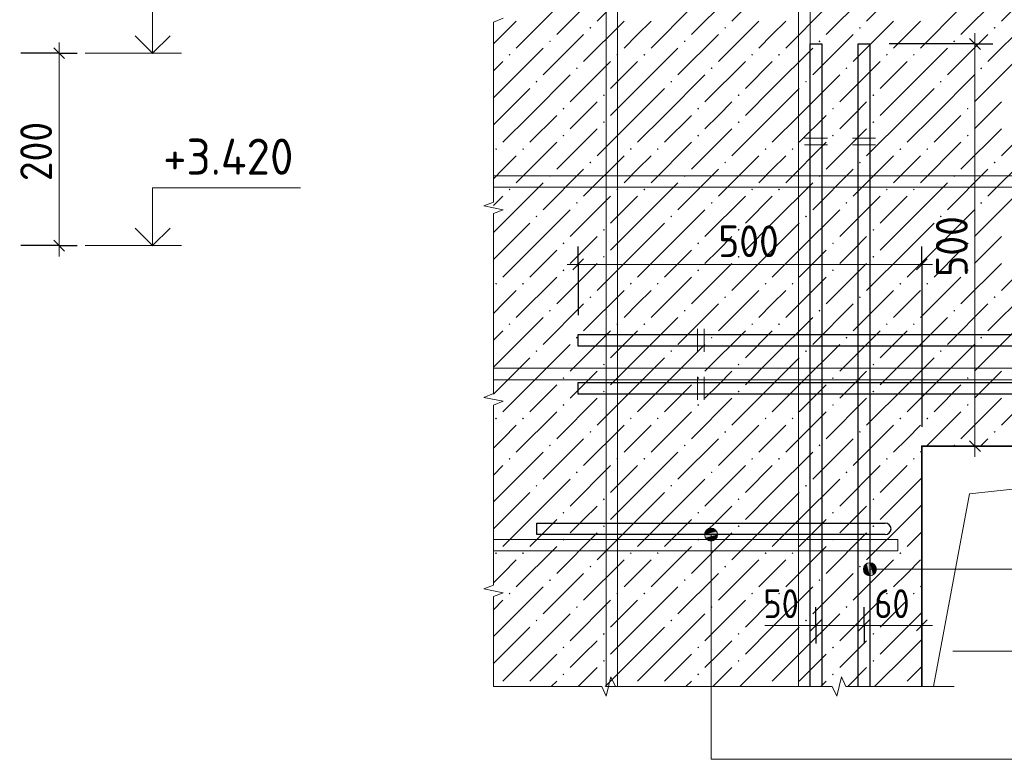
# Model space of a CAD drawing. Header units: millimetres. Extents: x 0 to 42000, y 0 to 29700.
# Tile 22 of 25: x 21767 to 28586, y 21188 to 26313. Entities that reach past the tile are written whole.
import ezdxf

# ---------------------------------------------------------------- set-up
doc = ezdxf.new("R2010")
doc.units = ezdxf.units.MM
for name, color, linetype, lineweight in [('Standard', 7, 'Continuous', 25), ('Размерная линия_ общее', 7, 'Continuous', 13), ('Текст_ общее', 7, 'Continuous', 25)]:
    doc.layers.add(name, color=color, linetype=linetype, lineweight=lineweight)
doc.styles.add('ISOCPEUR', font='txt')

msp = doc.modelspace()

# ---------------------------------------------------------------- hatches: boundary and pattern name
at = {"layer": 'Standard', "linetype": 'Continuous', "lineweight": 13, "transparency": 33554687}
for points in [[(25712.9, 26256.8), (25719.4, 26263.3), (25725.9, 26256.8), (25719.4, 26250.3)], [(26646.2, 26256.8), (26652.7, 26263.3), (26659.2, 26256.8), (26652.7, 26250.3)], [(27579.5, 26256.8), (27586, 26263.3), (27592.5, 26256.8), (27586, 26250.3)], [(28512.9, 26256.8), (28519.4, 26263.3), (28525.9, 26256.8), (28519.4, 26250.3)], [(25432.9, 26163.5), (25439.4, 26170), (25445.9, 26163.5), (25439.4, 26157)], [(26366.2, 26163.5), (26372.7, 26170), (26379.2, 26163.5), (26372.7, 26157)], [(27299.5, 26163.5), (27306, 26170), (27312.5, 26163.5), (27306, 26157)], [(28232.9, 26163.5), (28239.4, 26170), (28245.9, 26163.5), (28239.4, 26157)], [(25152.9, 26070.1), (25159.4, 26076.6), (25165.9, 26070.1), (25159.4, 26063.6)], [(25899.5, 26070.1), (25906, 26076.6), (25912.5, 26070.1), (25906, 26063.6)], [(26086.2, 26070.1), (26092.7, 26076.6), (26099.2, 26070.1), (26092.7, 26063.6)], [(26832.9, 26070.1), (26839.4, 26076.6), (26845.9, 26070.1), (26839.4, 26063.6)], [(27019.5, 26070.1), (27026, 26076.6), (27032.5, 26070.1), (27026, 26063.6)], [(27766.2, 26070.1), (27772.7, 26076.6), (27779.2, 26070.1), (27772.7, 26063.6)], [(27952.9, 26070.1), (27959.4, 26076.6), (27965.9, 26070.1), (27959.4, 26063.6)], [(25619.5, 25976.8), (25626, 25983.3), (25632.5, 25976.8), (25626, 25970.3)], [(26552.9, 25976.8), (26559.4, 25983.3), (26565.9, 25976.8), (26559.4, 25970.3)], [(27486.2, 25976.8), (27492.7, 25983.3), (27499.2, 25976.8), (27492.7, 25970.3)], [(28419.5, 25976.8), (28426, 25983.3), (28432.5, 25976.8), (28426, 25970.3)], [(25339.5, 25883.5), (25346, 25890), (25352.5, 25883.5), (25346, 25877)], [(26272.9, 25883.5), (26279.4, 25890), (26285.9, 25883.5), (26279.4, 25877)], [(27206.2, 25883.5), (27212.7, 25890), (27219.2, 25883.5), (27212.7, 25877)], [(28139.5, 25883.5), (28146, 25890), (28152.5, 25883.5), (28146, 25877)], [(25806.2, 25790.1), (25812.7, 25796.6), (25819.2, 25790.1), (25812.7, 25783.6)], [(26739.5, 25790.1), (26746, 25796.6), (26752.5, 25790.1), (26746, 25783.6)], [(27672.9, 25790.1), (27679.4, 25796.6), (27685.9, 25790.1), (27679.4, 25783.6)], [(25526.2, 25696.8), (25532.7, 25703.3), (25539.2, 25696.8), (25532.7, 25690.3)], [(26459.5, 25696.8), (26466, 25703.3), (26472.5, 25696.8), (26466, 25690.3)], [(27392.9, 25696.8), (27399.4, 25703.3), (27405.9, 25696.8), (27399.4, 25690.3)], [(28326.2, 25696.8), (28332.7, 25703.3), (28339.2, 25696.8), (28332.7, 25690.3)], [(25806.2, 25603.5), (25812.7, 25610), (25819.2, 25603.5), (25812.7, 25597)], [(26739.5, 25603.5), (26746, 25610), (26752.5, 25603.5), (26746, 25597)], [(27672.9, 25603.5), (27679.4, 25610), (27685.9, 25603.5), (27679.4, 25597)], [(25526.2, 25510.1), (25532.7, 25516.6), (25539.2, 25510.1), (25532.7, 25503.6)], [(26459.5, 25510.1), (26466, 25516.6), (26472.5, 25510.1), (26466, 25503.6)], [(27392.9, 25510.1), (27399.4, 25516.6), (27405.9, 25510.1), (27399.4, 25503.6)], [(28326.2, 25510.1), (28332.7, 25516.6), (28339.2, 25510.1), (28332.7, 25503.6)], [(25059.5, 25416.8), (25066, 25423.3), (25072.5, 25416.8), (25066, 25410.3)], [(25246.2, 25416.8), (25252.7, 25423.3), (25259.2, 25416.8), (25252.7, 25410.3)], [(25992.9, 25416.8), (25999.4, 25423.3), (26005.9, 25416.8), (25999.4, 25410.3)], [(26179.5, 25416.8), (26186, 25423.3), (26192.5, 25416.8), (26186, 25410.3)], [(26926.2, 25416.8), (26932.7, 25423.3), (26939.2, 25416.8), (26932.7, 25410.3)], [(27112.9, 25416.8), (27119.4, 25423.3), (27125.9, 25416.8), (27119.4, 25410.3)], [(27859.5, 25416.8), (27866, 25423.3), (27872.5, 25416.8), (27866, 25410.3)], [(28046.2, 25416.8), (28052.7, 25423.3), (28059.2, 25416.8), (28052.7, 25410.3)], [(25712.9, 25323.5), (25719.4, 25330), (25725.9, 25323.5), (25719.4, 25317)], [(26646.2, 25323.5), (26652.7, 25330), (26659.2, 25323.5), (26652.7, 25317)], [(27579.5, 25323.5), (27586, 25330), (27592.5, 25323.5), (27586, 25317)], [(28512.9, 25323.5), (28519.4, 25330), (28525.9, 25323.5), (28519.4, 25317)], [(25432.9, 25230.1), (25439.4, 25236.6), (25445.9, 25230.1), (25439.4, 25223.6)], [(26366.2, 25230.1), (26372.7, 25236.6), (26379.2, 25230.1), (26372.7, 25223.6)], [(27299.5, 25230.1), (27306, 25236.6), (27312.5, 25230.1), (27306, 25223.6)], [(28232.9, 25230.1), (28239.4, 25236.6), (28245.9, 25230.1), (28239.4, 25223.6)], [(25152.9, 25136.8), (25159.4, 25143.3), (25165.9, 25136.8), (25159.4, 25130.3)], [(25899.5, 25136.8), (25906, 25143.3), (25912.5, 25136.8), (25906, 25130.3)], [(26086.2, 25136.8), (26092.7, 25143.3), (26099.2, 25136.8), (26092.7, 25130.3)], [(26832.9, 25136.8), (26839.4, 25143.3), (26845.9, 25136.8), (26839.4, 25130.3)], [(27019.5, 25136.8), (27026, 25143.3), (27032.5, 25136.8), (27026, 25130.3)], [(27766.2, 25136.8), (27772.7, 25143.3), (27779.2, 25136.8), (27772.7, 25130.3)], [(27952.9, 25136.8), (27959.4, 25143.3), (27965.9, 25136.8), (27959.4, 25130.3)], [(25619.5, 25043.5), (25626, 25050), (25632.5, 25043.5), (25626, 25037)], [(26552.9, 25043.5), (26559.4, 25050), (26565.9, 25043.5), (26559.4, 25037)], [(27486.2, 25043.5), (27492.7, 25050), (27499.2, 25043.5), (27492.7, 25037)], [(28419.5, 25043.5), (28426, 25050), (28432.5, 25043.5), (28426, 25037)], [(25339.5, 24950.1), (25346, 24956.6), (25352.5, 24950.1), (25346, 24943.6)], [(26272.9, 24950.1), (26279.4, 24956.6), (26285.9, 24950.1), (26279.4, 24943.6)], [(27206.2, 24950.1), (27212.7, 24956.6), (27219.2, 24950.1), (27212.7, 24943.6)], [(28139.5, 24950.1), (28146, 24956.6), (28152.5, 24950.1), (28146, 24943.6)], [(25806.2, 24856.8), (25812.7, 24863.3), (25819.2, 24856.8), (25812.7, 24850.3)], [(26739.5, 24856.8), (26746, 24863.3), (26752.5, 24856.8), (26746, 24850.3)], [(27672.9, 24856.8), (27679.4, 24863.3), (27685.9, 24856.8), (27679.4, 24850.3)], [(25526.2, 24763.5), (25532.7, 24770), (25539.2, 24763.5), (25532.7, 24757)], [(26459.5, 24763.5), (26466, 24770), (26472.5, 24763.5), (26466, 24757)], [(27392.9, 24763.5), (27399.4, 24770), (27405.9, 24763.5), (27399.4, 24757)], [(28326.2, 24763.5), (28332.7, 24770), (28339.2, 24763.5), (28332.7, 24757)], [(25806.2, 24670.1), (25812.7, 24676.6), (25819.2, 24670.1), (25812.7, 24663.6)], [(26739.5, 24670.1), (26746, 24676.6), (26752.5, 24670.1), (26746, 24663.6)], [(27672.9, 24670.1), (27679.4, 24676.6), (27685.9, 24670.1), (27679.4, 24663.6)], [(25526.2, 24576.8), (25532.7, 24583.3), (25539.2, 24576.8), (25532.7, 24570.3)], [(26459.5, 24576.8), (26466, 24583.3), (26472.5, 24576.8), (26466, 24570.3)], [(27392.9, 24576.8), (27399.4, 24583.3), (27405.9, 24576.8), (27399.4, 24570.3)], [(28326.2, 24576.8), (28332.7, 24583.3), (28339.2, 24576.8), (28332.7, 24570.3)], [(25059.5, 24483.5), (25066, 24490), (25072.5, 24483.5), (25066, 24477)], [(25246.2, 24483.5), (25252.7, 24490), (25259.2, 24483.5), (25252.7, 24477)], [(25992.9, 24483.5), (25999.4, 24490), (26005.9, 24483.5), (25999.4, 24477)], [(26179.5, 24483.5), (26186, 24490), (26192.5, 24483.5), (26186, 24477)], [(26926.2, 24483.5), (26932.7, 24490), (26939.2, 24483.5), (26932.7, 24477)], [(27112.9, 24483.5), (27119.4, 24490), (27125.9, 24483.5), (27119.4, 24477)], [(27859.5, 24483.5), (27866, 24490), (27872.5, 24483.5), (27866, 24477)], [(28046.2, 24483.5), (28052.7, 24490), (28059.2, 24483.5), (28052.7, 24477)], [(25712.9, 24390.1), (25719.4, 24396.6), (25725.9, 24390.1), (25719.4, 24383.6)], [(26646.2, 24390.1), (26652.7, 24396.6), (26659.2, 24390.1), (26652.7, 24383.6)], [(27579.5, 24390.1), (27586, 24396.6), (27592.5, 24390.1), (27586, 24383.6)], [(28512.9, 24390.1), (28519.4, 24396.6), (28525.9, 24390.1), (28519.4, 24383.6)], [(25432.9, 24296.8), (25439.4, 24303.3), (25445.9, 24296.8), (25439.4, 24290.3)], [(26366.2, 24296.8), (26372.7, 24303.3), (26379.2, 24296.8), (26372.7, 24290.3)], [(27299.5, 24296.8), (27306, 24303.3), (27312.5, 24296.8), (27306, 24290.3)], [(28232.9, 24296.8), (28239.4, 24303.3), (28245.9, 24296.8), (28239.4, 24290.3)], [(25152.9, 24203.5), (25159.4, 24210), (25165.9, 24203.5), (25159.4, 24197)], [(25899.5, 24203.5), (25906, 24210), (25912.5, 24203.5), (25906, 24197)], [(26086.2, 24203.5), (26092.7, 24210), (26099.2, 24203.5), (26092.7, 24197)], [(26832.9, 24203.5), (26839.4, 24210), (26845.9, 24203.5), (26839.4, 24197)], [(27019.5, 24203.5), (27026, 24210), (27032.5, 24203.5), (27026, 24197)], [(27766.2, 24203.5), (27772.7, 24210), (27779.2, 24203.5), (27772.7, 24197)], [(27952.9, 24203.5), (27959.4, 24210), (27965.9, 24203.5), (27959.4, 24197)], [(25619.5, 24110.1), (25626, 24116.6), (25632.5, 24110.1), (25626, 24103.6)], [(26552.9, 24110.1), (26559.4, 24116.6), (26565.9, 24110.1), (26559.4, 24103.6)], [(27486.2, 24110.1), (27492.7, 24116.6), (27499.2, 24110.1), (27492.7, 24103.6)], [(28419.5, 24110.1), (28426, 24116.6), (28432.5, 24110.1), (28426, 24103.6)], [(25339.5, 24016.8), (25346, 24023.3), (25352.5, 24016.8), (25346, 24010.3)], [(26272.9, 24016.8), (26279.4, 24023.3), (26285.9, 24016.8), (26279.4, 24010.3)], [(27206.2, 24016.8), (27212.7, 24023.3), (27219.2, 24016.8), (27212.7, 24010.3)], [(28139.5, 24016.8), (28146, 24023.3), (28152.5, 24016.8), (28146, 24010.3)], [(25806.2, 23923.5), (25812.7, 23930), (25819.2, 23923.5), (25812.7, 23917)], [(26739.5, 23923.5), (26746, 23930), (26752.5, 23923.5), (26746, 23917)], [(27672.9, 23923.5), (27679.4, 23930), (27685.9, 23923.5), (27679.4, 23917)], [(25526.2, 23830.1), (25532.7, 23836.6), (25539.2, 23830.1), (25532.7, 23823.6)], [(26459.5, 23830.1), (26466, 23836.6), (26472.5, 23830.1), (26466, 23823.6)], [(27392.9, 23830.1), (27399.4, 23836.6), (27405.9, 23830.1), (27399.4, 23823.6)], [(28326.2, 23830.1), (28332.7, 23836.6), (28339.2, 23830.1), (28332.7, 23823.6)], [(25806.2, 23736.8), (25812.7, 23743.3), (25819.2, 23736.8), (25812.7, 23730.3)], [(26739.5, 23736.8), (26746, 23743.3), (26752.5, 23736.8), (26746, 23730.3)], [(27672.9, 23736.8), (27679.4, 23743.3), (27685.9, 23736.8), (27679.4, 23730.3)], [(25526.2, 23643.5), (25532.7, 23650), (25539.2, 23643.5), (25532.7, 23637)], [(26459.5, 23643.5), (26466, 23650), (26472.5, 23643.5), (26466, 23637)], [(27392.9, 23643.5), (27399.4, 23650), (27405.9, 23643.5), (27399.4, 23637)], [(28326.2, 23643.5), (28332.7, 23650), (28339.2, 23643.5), (28332.7, 23637)], [(25059.5, 23550.1), (25066, 23556.6), (25072.5, 23550.1), (25066, 23543.6)], [(25246.2, 23550.1), (25252.7, 23556.6), (25259.2, 23550.1), (25252.7, 23543.6)], [(25992.9, 23550.1), (25999.4, 23556.6), (26005.9, 23550.1), (25999.4, 23543.6)], [(26179.5, 23550.1), (26186, 23556.6), (26192.5, 23550.1), (26186, 23543.6)], [(26926.2, 23550.1), (26932.7, 23556.6), (26939.2, 23550.1), (26932.7, 23543.6)], [(27112.9, 23550.1), (27119.4, 23556.6), (27125.9, 23550.1), (27119.4, 23543.6)], [(27859.5, 23550.1), (27866, 23556.6), (27872.5, 23550.1), (27866, 23543.6)], [(28046.2, 23550.1), (28052.7, 23556.6), (28059.2, 23550.1), (28052.7, 23543.6)], [(25712.9, 23456.8), (25719.4, 23463.3), (25725.9, 23456.8), (25719.4, 23450.3)], [(26646.2, 23456.8), (26652.7, 23463.3), (26659.2, 23456.8), (26652.7, 23450.3)], [(27579.5, 23456.8), (27586, 23463.3), (27592.5, 23456.8), (27586, 23450.3)], [(28512.9, 23456.8), (28519.4, 23463.3), (28525.9, 23456.8), (28519.4, 23450.3)], [(25432.9, 23363.5), (25439.4, 23370), (25445.9, 23363.5), (25439.4, 23357)], [(26366.2, 23363.5), (26372.7, 23370), (26379.2, 23363.5), (26372.7, 23357)], [(27299.5, 23363.5), (27306, 23370), (27312.5, 23363.5), (27306, 23357)], [(28232.9, 23363.5), (28239.4, 23370), (28245.9, 23363.5), (28241.1, 23358.7), (28237.6, 23358.7)], [(25152.9, 23270.1), (25159.4, 23276.6), (25165.9, 23270.1), (25159.4, 23263.6)], [(25899.5, 23270.1), (25906, 23276.6), (25912.5, 23270.1), (25906, 23263.6)], [(26086.2, 23270.1), (26092.7, 23276.6), (26099.2, 23270.1), (26092.7, 23263.6)], [(26832.9, 23270.1), (26839.4, 23276.6), (26845.9, 23270.1), (26839.4, 23263.6)], [(27019.5, 23270.1), (27026, 23276.6), (27032.5, 23270.1), (27026, 23263.6)], [(27766.2, 23270.1), (27772.7, 23276.6), (27779.2, 23270.1), (27772.7, 23263.6)], [(27952.9, 23270.1), (27959.4, 23276.6), (27965.9, 23270.1), (27959.4, 23263.6)], [(25619.5, 23176.8), (25626, 23183.3), (25632.5, 23176.8), (25626, 23170.3)], [(26552.9, 23176.8), (26559.4, 23183.3), (26565.9, 23176.8), (26559.4, 23170.3)], [(27486.2, 23176.8), (27492.7, 23183.3), (27499.2, 23176.8), (27492.7, 23170.3)], [(25339.5, 23083.5), (25346, 23090), (25352.5, 23083.5), (25346, 23077)], [(26272.9, 23083.5), (26279.4, 23090), (26285.9, 23083.5), (26279.4, 23077)], [(27206.2, 23083.5), (27212.7, 23090), (27219.2, 23083.5), (27212.7, 23077)], [(25806.2, 22990.1), (25812.7, 22996.6), (25819.2, 22990.1), (25812.7, 22983.6)], [(26739.5, 22990.1), (26746, 22996.6), (26752.5, 22990.1), (26746, 22983.6)], [(27672.9, 22990.1), (27679.4, 22996.6), (27685.9, 22990.1), (27679.4, 22983.6)], [(25526.2, 22896.8), (25532.7, 22903.3), (25539.2, 22896.8), (25532.7, 22890.3)], [(26459.5, 22896.8), (26466, 22903.3), (26472.5, 22896.8), (26466, 22890.3)], [(27392.9, 22896.8), (27399.4, 22903.3), (27405.9, 22896.8), (27399.4, 22890.3)], [(25806.2, 22803.5), (25812.7, 22810), (25819.2, 22803.5), (25812.7, 22797)], [(26739.5, 22803.5), (26746, 22810), (26752.5, 22803.5), (26746, 22797)], [(27672.9, 22803.5), (27679.4, 22810), (27685.9, 22803.5), (27679.4, 22797)], [(25526.2, 22710.1), (25532.7, 22716.6), (25539.2, 22710.1), (25532.7, 22703.6)], [(26459.5, 22710.1), (26466, 22716.6), (26472.5, 22710.1), (26466, 22703.6)], [(27392.9, 22710.1), (27399.4, 22716.6), (27405.9, 22710.1), (27399.4, 22703.6)], [(25059.5, 22616.8), (25066, 22623.3), (25072.5, 22616.8), (25066, 22610.3)], [(25246.2, 22616.8), (25252.7, 22623.3), (25259.2, 22616.8), (25252.7, 22610.3)], [(25992.9, 22616.8), (25999.4, 22623.3), (26005.9, 22616.8), (25999.4, 22610.3)], [(26179.5, 22616.8), (26186, 22623.3), (26192.5, 22616.8), (26186, 22610.3)], [(26926.2, 22616.8), (26932.7, 22623.3), (26939.2, 22616.8), (26932.7, 22610.3)], [(27112.9, 22616.8), (27119.4, 22623.3), (27125.9, 22616.8), (27119.4, 22610.3)], [(27859.5, 22616.8), (27866, 22623.3), (27872.5, 22616.8), (27866, 22610.3)], [(25712.9, 22523.5), (25719.4, 22530), (25725.9, 22523.5), (25719.4, 22517)], [(26646.2, 22523.5), (26652.7, 22530), (26659.2, 22523.5), (26652.7, 22517)], [(27579.5, 22523.5), (27586, 22530), (27592.5, 22523.5), (27586, 22517)], [(25432.9, 22430.1), (25439.4, 22436.6), (25445.9, 22430.1), (25439.4, 22423.6)], [(26366.2, 22430.1), (26372.7, 22436.6), (26379.2, 22430.1), (26372.7, 22423.6)], [(27299.5, 22430.1), (27306, 22436.6), (27312.5, 22430.1), (27306, 22423.6)], [(25152.9, 22336.8), (25159.4, 22343.3), (25165.9, 22336.8), (25159.4, 22330.3)], [(25899.5, 22336.8), (25906, 22343.3), (25912.5, 22336.8), (25906, 22330.3)], [(26086.2, 22336.8), (26092.7, 22343.3), (26099.2, 22336.8), (26092.7, 22330.3)], [(26832.9, 22336.8), (26839.4, 22343.3), (26845.9, 22336.8), (26839.4, 22330.3)], [(27019.5, 22336.8), (27026, 22343.3), (27032.5, 22336.8), (27026, 22330.3)], [(27766.2, 22336.8), (27772.7, 22343.3), (27779.2, 22336.8), (27772.7, 22330.3)], [(27952.9, 22336.8), (27959.4, 22343.3), (27965.9, 22336.8), (27959.4, 22330.3)], [(25619.5, 22243.5), (25626, 22250), (25632.5, 22243.5), (25626, 22237)], [(26552.9, 22243.5), (26559.4, 22250), (26565.9, 22243.5), (26559.4, 22237)], [(27486.2, 22243.5), (27492.7, 22250), (27499.2, 22243.5), (27492.7, 22237)], [(25339.5, 22150.1), (25346, 22156.6), (25352.5, 22150.1), (25346, 22143.6)], [(26272.9, 22150.1), (26279.4, 22156.6), (26285.9, 22150.1), (26279.4, 22143.6)], [(27206.2, 22150.1), (27212.7, 22156.6), (27219.2, 22150.1), (27212.7, 22143.6)], [(25806.2, 22056.8), (25812.7, 22063.3), (25819.2, 22056.8), (25812.7, 22050.3)], [(26739.5, 22056.8), (26746, 22063.3), (26752.5, 22056.8), (26746, 22050.3)], [(27672.9, 22056.8), (27679.4, 22063.3), (27685.9, 22056.8), (27679.4, 22050.3)], [(25526.2, 21963.5), (25532.7, 21970), (25539.2, 21963.5), (25532.7, 21957)], [(26459.5, 21963.5), (26466, 21970), (26472.5, 21963.5), (26466, 21957)], [(27392.9, 21963.5), (27399.4, 21970), (27405.9, 21963.5), (27399.4, 21957)], [(25806.2, 21870.1), (25812.7, 21876.6), (25819.2, 21870.1), (25812.7, 21863.6)], [(26739.5, 21870.1), (26746, 21876.6), (26752.5, 21870.1), (26746, 21863.6)], [(27672.9, 21870.1), (27679.4, 21876.6), (27685.9, 21870.1), (27679.4, 21863.6)], [(25526.2, 21776.8), (25532.7, 21783.3), (25539.2, 21776.8), (25532.7, 21770.3)], [(26459.5, 21776.8), (26466, 21783.3), (26472.5, 21776.8), (26466, 21770.3)], [(27392.9, 21776.8), (27399.4, 21783.3), (27405.9, 21776.8), (27399.4, 21770.3)]]:
    msp.add_hatch(color=7, dxfattribs=at).paths.add_polyline_path(points, flags=16)
for points in [[(26516.2, 22767.9), (26593.6, 22767.9), (26577.4, 22784.1)], [(26516.2, 22767.9), (26577.4, 22784.1), (26532.4, 22784.1)], [(26532.4, 22784.1), (26577.4, 22784.1), (26554.9, 22790.4)], [(26509.9, 22745.4), (26599.9, 22745.4), (26593.6, 22767.9)], [(26509.9, 22745.4), (26593.6, 22767.9), (26516.2, 22767.9)], [(26516.2, 22722.9), (26599.9, 22745.4), (26509.9, 22745.4)], [(26516.2, 22722.9), (26593.6, 22722.9), (26599.9, 22745.4)], [(26532.4, 22706.7), (26593.6, 22722.9), (26516.2, 22722.9)], [(26532.4, 22706.7), (26577.4, 22706.7), (26593.6, 22722.9)], [(26577.4, 22706.7), (26532.4, 22706.7), (26554.9, 22700.4)]]:
    msp.add_hatch(color=7, dxfattribs=at).paths.add_polyline_path(points)
at = {"layer": 'Текст_ общее', "linetype": 'Continuous', "lineweight": 13, "transparency": 33554687}
for points in [[(27616.2, 22482.6), (27616.2, 22527.6), (27609.9, 22505.1)], [(27616.2, 22527.6), (27632.4, 22466.4), (27632.4, 22543.8)], [(27616.2, 22527.6), (27616.2, 22482.6), (27632.4, 22466.4)], [(27632.4, 22543.8), (27654.9, 22460.1), (27654.9, 22550.1)], [(27632.4, 22543.8), (27632.4, 22466.4), (27654.9, 22460.1)], [(27654.9, 22550.1), (27654.9, 22460.1), (27677.4, 22466.4)], [(27654.9, 22550.1), (27677.4, 22466.4), (27677.4, 22543.8)], [(27677.4, 22543.8), (27677.4, 22466.4), (27693.6, 22482.6)], [(27677.4, 22543.8), (27693.6, 22482.6), (27693.6, 22527.6)], [(27693.6, 22527.6), (27693.6, 22482.6), (27699.9, 22505.1)]]:
    msp.add_hatch(color=7, dxfattribs=at).paths.add_polyline_path(points)

# ---------------------------------------------------------------- linework, layer by layer
at = {"layer": 'Standard', "color": 254, "linetype": 'Continuous', "lineweight": 13, "transparency": 33554687}
for p, q in [((26046, 26583.5), (25766, 26303.5)), ((26979.4, 26583.5), (26699.4, 26303.5)), ((27912.7, 26583.5), (27632.7, 26303.5)), ((28846, 26583.5), (28566, 26303.5)), ((25766, 26490.1), (25486, 26210.1)), ((26699.4, 26490.1), (26419.4, 26210.1)), ((27632.7, 26490.1), (27352.7, 26210.1)), ((28566, 26490.1), (28286, 26210.1)), ((25486, 26396.8), (25206, 26116.8)), ((26419.4, 26396.8), (26139.4, 26116.8)), ((27352.7, 26396.8), (27072.7, 26116.8)), ((28286, 26396.8), (28006, 26116.8)), ((25112.7, 26210.1), (25206, 26303.5)), ((25952.7, 26303.5), (25672.7, 26023.5)), ((26046, 26210.1), (26139.4, 26303.5)), ((26886, 26303.5), (26606, 26023.5)), ((26979.4, 26210.1), (27072.7, 26303.5)), ((27819.4, 26303.5), (27539.4, 26023.5)), ((27912.7, 26210.1), (28006, 26303.5)), ((28752.7, 26303.5), (28472.7, 26023.5)), ((25047.6, 26145), (25112.7, 26210.1)), ((25672.7, 26210.1), (25392.7, 25930.1)), ((25952.7, 26116.8), (26046, 26210.1)), ((26606, 26210.1), (26326, 25930.1)), ((26886, 26116.8), (26979.4, 26210.1)), ((27539.4, 26210.1), (27259.4, 25930.1)), ((27819.4, 26116.8), (27912.7, 26210.1)), ((28472.7, 26210.1), (28192.7, 25930.1)), ((25112.7, 25836.8), (25392.7, 26116.8)), ((26046, 25836.8), (26326, 26116.8)), ((26979.4, 25836.8), (27259.4, 26116.8)), ((27912.7, 25836.8), (28192.7, 26116.8)), ((25112.7, 26023.5), (25047.6, 25958.3)), ((25859.4, 26023.5), (25579.4, 25743.5)), ((26046, 26023.5), (25859.4, 25836.8)), ((26792.7, 26023.5), (26512.7, 25743.5)), ((26979.4, 26023.5), (26792.7, 25836.8)), ((27726, 26023.5), (27446, 25743.5)), ((27912.7, 26023.5), (27726, 25836.8)), ((28659.4, 26023.5), (28379.4, 25743.5)), ((25299.4, 25650.1), (25579.4, 25930.1)), ((26232.7, 25650.1), (26512.7, 25930.1)), ((27166, 25650.1), (27446, 25930.1)), ((28099.4, 25650.1), (28379.4, 25930.1)), ((25112.7, 25836.8), (25047.6, 25771.7)), ((25299.4, 25836.8), (25112.7, 25650.1)), ((26046, 25836.8), (25859.4, 25650.1)), ((26232.7, 25836.8), (26046, 25650.1)), ((26979.4, 25836.8), (26792.7, 25650.1)), ((27166, 25836.8), (26979.4, 25650.1)), ((27912.7, 25836.8), (27726, 25650.1)), ((28099.4, 25836.8), (27912.7, 25650.1)), ((25672.7, 25650.1), (25766, 25743.5)), ((26606, 25650.1), (26699.4, 25743.5)), ((27539.4, 25650.1), (27632.7, 25743.5)), ((28472.7, 25650.1), (28566, 25743.5)), ((25112.7, 25650.1), (25047.6, 25585)), ((25299.4, 25650.1), (25112.7, 25463.5)), ((25486, 25650.1), (25299.4, 25463.5)), ((25579.4, 25556.8), (25672.7, 25650.1)), ((26046, 25650.1), (25766, 25370.1)), ((26232.7, 25650.1), (26046, 25463.5)), ((26419.4, 25650.1), (26232.7, 25463.5)), ((26512.7, 25556.8), (26606, 25650.1)), ((26979.4, 25650.1), (26699.4, 25370.1)), ((27166, 25650.1), (26979.4, 25463.5)), ((27352.7, 25650.1), (27166, 25463.5)), ((27446, 25556.8), (27539.4, 25650.1)), ((27912.7, 25650.1), (27632.7, 25370.1)), ((28099.4, 25650.1), (27912.7, 25463.5)), ((28286, 25650.1), (28099.4, 25463.5)), ((28379.4, 25556.8), (28472.7, 25650.1)), ((28846, 25650.1), (28566, 25370.1)), ((25766, 25556.8), (25486, 25276.8)), ((26699.4, 25556.8), (26419.4, 25276.8)), ((27632.7, 25556.8), (27352.7, 25276.8)), ((28566, 25556.8), (28286, 25276.8)), ((25486, 25463.5), (25206, 25183.5)), ((26419.4, 25463.5), (26139.4, 25183.5)), ((27352.7, 25463.5), (27072.7, 25183.5)), ((28286, 25463.5), (28006, 25183.5)), ((25112.7, 25276.8), (25206, 25370.1)), ((25952.7, 25370.1), (25672.7, 25090.1)), ((26046, 25276.8), (26139.4, 25370.1)), ((26886, 25370.1), (26606, 25090.1)), ((26979.4, 25276.8), (27072.7, 25370.1)), ((27819.4, 25370.1), (27539.4, 25090.1)), ((27912.7, 25276.8), (28006, 25370.1)), ((28752.7, 25370.1), (28472.7, 25090.1)), ((25047.6, 25211.7), (25112.7, 25276.8)), ((25672.7, 25276.8), (25392.7, 24996.8)), ((25952.7, 25183.5), (26046, 25276.8)), ((26606, 25276.8), (26326, 24996.8)), ((26886, 25183.5), (26979.4, 25276.8)), ((27539.4, 25276.8), (27259.4, 24996.8)), ((27819.4, 25183.5), (27912.7, 25276.8)), ((28472.7, 25276.8), (28192.7, 24996.8)), ((25112.7, 24903.5), (25392.7, 25183.5)), ((26046, 24903.5), (26326, 25183.5)), ((26979.4, 24903.5), (27259.4, 25183.5)), ((27912.7, 24903.5), (28192.7, 25183.5)), ((25112.7, 25090.1), (25047.6, 25025)), ((25859.4, 25090.1), (25579.4, 24810.1)), ((26046, 25090.1), (25859.4, 24903.5)), ((26792.7, 25090.1), (26512.7, 24810.1)), ((26979.4, 25090.1), (26792.7, 24903.5)), ((27726, 25090.1), (27446, 24810.1)), ((27912.7, 25090.1), (27726, 24903.5)), ((28659.4, 25090.1), (28379.4, 24810.1)), ((25299.4, 24716.8), (25579.4, 24996.8)), ((26232.7, 24716.8), (26512.7, 24996.8)), ((27166, 24716.8), (27446, 24996.8)), ((28099.4, 24716.8), (28379.4, 24996.8)), ((25112.7, 24903.5), (25047.6, 24838.3)), ((25299.4, 24903.5), (25112.7, 24716.8)), ((26046, 24903.5), (25859.4, 24716.8)), ((26232.7, 24903.5), (26046, 24716.8)), ((26979.4, 24903.5), (26792.7, 24716.8)), ((27166, 24903.5), (26979.4, 24716.8)), ((27912.7, 24903.5), (27726, 24716.8)), ((28099.4, 24903.5), (27912.7, 24716.8)), ((25672.7, 24716.8), (25766, 24810.1)), ((26606, 24716.8), (26699.4, 24810.1)), ((27539.4, 24716.8), (27632.7, 24810.1)), ((28472.7, 24716.8), (28566, 24810.1)), ((25112.7, 24716.8), (25047.6, 24651.7)), ((25299.4, 24716.8), (25112.7, 24530.1)), ((25486, 24716.8), (25299.4, 24530.1)), ((25579.4, 24623.5), (25672.7, 24716.8)), ((26046, 24716.8), (25766, 24436.8)), ((26232.7, 24716.8), (26046, 24530.1)), ((26419.4, 24716.8), (26232.7, 24530.1)), ((26512.7, 24623.5), (26606, 24716.8)), ((26979.4, 24716.8), (26699.4, 24436.8)), ((27166, 24716.8), (26979.4, 24530.1)), ((27352.7, 24716.8), (27166, 24530.1)), ((27446, 24623.5), (27539.4, 24716.8)), ((27912.7, 24716.8), (27632.7, 24436.8)), ((28099.4, 24716.8), (27912.7, 24530.1)), ((28286, 24716.8), (28099.4, 24530.1)), ((28379.4, 24623.5), (28472.7, 24716.8)), ((28846, 24716.8), (28566, 24436.8)), ((25766, 24623.5), (25486, 24343.5)), ((26699.4, 24623.5), (26419.4, 24343.5)), ((27632.7, 24623.5), (27352.7, 24343.5)), ((28566, 24623.5), (28286, 24343.5)), ((25486, 24530.1), (25206, 24250.1)), ((26419.4, 24530.1), (26139.4, 24250.1)), ((27352.7, 24530.1), (27072.7, 24250.1)), ((28286, 24530.1), (28006, 24250.1)), ((25112.7, 24343.5), (25206, 24436.8)), ((25952.7, 24436.8), (25672.7, 24156.8)), ((26046, 24343.5), (26139.4, 24436.8)), ((26886, 24436.8), (26606, 24156.8)), ((26979.4, 24343.5), (27072.7, 24436.8)), ((27819.4, 24436.8), (27539.4, 24156.8)), ((27912.7, 24343.5), (28006, 24436.8)), ((28752.7, 24436.8), (28472.7, 24156.8)), ((25047.6, 24278.3), (25112.7, 24343.5)), ((25672.7, 24343.5), (25392.7, 24063.5)), ((25952.7, 24250.1), (26046, 24343.5)), ((26606, 24343.5), (26326, 24063.5)), ((26886, 24250.1), (26979.4, 24343.5)), ((27539.4, 24343.5), (27259.4, 24063.5)), ((27819.4, 24250.1), (27912.7, 24343.5)), ((28472.7, 24343.5), (28192.7, 24063.5)), ((25112.7, 23970.1), (25392.7, 24250.1)), ((26046, 23970.1), (26326, 24250.1)), ((26979.4, 23970.1), (27259.4, 24250.1)), ((27912.7, 23970.1), (28192.7, 24250.1)), ((25112.7, 24156.8), (25047.6, 24091.7)), ((25859.4, 24156.8), (25579.4, 23876.8)), ((26046, 24156.8), (25859.4, 23970.1)), ((26792.7, 24156.8), (26512.7, 23876.8)), ((26979.4, 24156.8), (26792.7, 23970.1)), ((27726, 24156.8), (27446, 23876.8)), ((27912.7, 24156.8), (27726, 23970.1)), ((28659.4, 24156.8), (28379.4, 23876.8)), ((25299.4, 23783.5), (25579.4, 24063.5)), ((26232.7, 23783.5), (26512.7, 24063.5)), ((27166, 23783.5), (27446, 24063.5)), ((28099.4, 23783.5), (28379.4, 24063.5)), ((25112.7, 23970.1), (25047.6, 23905)), ((25299.4, 23970.1), (25112.7, 23783.5)), ((26046, 23970.1), (25859.4, 23783.5)), ((26232.7, 23970.1), (26046, 23783.5)), ((26979.4, 23970.1), (26792.7, 23783.5)), ((27166, 23970.1), (26979.4, 23783.5)), ((27912.7, 23970.1), (27726, 23783.5)), ((28099.4, 23970.1), (27912.7, 23783.5)), ((25672.7, 23783.5), (25766, 23876.8)), ((26606, 23783.5), (26699.4, 23876.8)), ((27539.4, 23783.5), (27632.7, 23876.8)), ((28472.7, 23783.5), (28566, 23876.8)), ((25112.7, 23783.5), (25047.6, 23718.3)), ((25299.4, 23783.5), (25112.7, 23596.8)), ((25486, 23783.5), (25299.4, 23596.8)), ((25579.4, 23690.1), (25672.7, 23783.5)), ((26046, 23783.5), (25766, 23503.5)), ((26232.7, 23783.5), (26046, 23596.8)), ((26419.4, 23783.5), (26232.7, 23596.8)), ((26512.7, 23690.1), (26606, 23783.5)), ((26979.4, 23783.5), (26699.4, 23503.5)), ((27166, 23783.5), (26979.4, 23596.8)), ((27352.7, 23783.5), (27166, 23596.8)), ((27446, 23690.1), (27539.4, 23783.5)), ((27912.7, 23783.5), (27632.7, 23503.5)), ((28099.4, 23783.5), (27912.7, 23596.8)), ((28286, 23783.5), (28099.4, 23596.8)), ((28379.4, 23690.1), (28472.7, 23783.5)), ((28846, 23783.5), (28566, 23503.5)), ((25766, 23690.1), (25486, 23410.1)), ((26699.4, 23690.1), (26419.4, 23410.1)), ((27632.7, 23690.1), (27352.7, 23410.1)), ((28566, 23690.1), (28286, 23410.1)), ((25486, 23596.8), (25206, 23316.8)), ((26419.4, 23596.8), (26139.4, 23316.8)), ((27352.7, 23596.8), (27072.7, 23316.8)), ((28286, 23596.8), (28047.9, 23358.7)), ((25112.7, 23410.1), (25206, 23503.5)), ((25952.7, 23503.5), (25672.7, 23223.5)), ((26046, 23410.1), (26139.4, 23503.5)), ((26886, 23503.5), (26606, 23223.5)), ((26979.4, 23410.1), (27072.7, 23503.5)), ((27819.4, 23503.5), (27539.4, 23223.5)), ((27912.7, 23410.1), (28006, 23503.5)), ((25047.6, 23345), (25112.7, 23410.1)), ((25672.7, 23410.1), (25392.7, 23130.1)), ((25952.7, 23316.8), (26046, 23410.1)), ((26606, 23410.1), (26326, 23130.1)), ((26886, 23316.8), (26979.4, 23410.1)), ((27539.4, 23410.1), (27259.4, 23130.1)), ((27819.4, 23316.8), (27912.7, 23410.1)), ((28472.7, 23410.1), (28421.3, 23358.7)), ((28014.9, 23325.6), (28006, 23316.8)), ((25112.7, 23036.8), (25392.7, 23316.8)), ((26046, 23036.8), (26326, 23316.8)), ((26979.4, 23036.8), (27259.4, 23316.8)), ((25112.7, 23223.5), (25047.6, 23158.3)), ((25859.4, 23223.5), (25579.4, 22943.5)), ((26046, 23223.5), (25859.4, 23036.8)), ((26792.7, 23223.5), (26512.7, 22943.5)), ((26979.4, 23223.5), (26792.7, 23036.8)), ((27726, 23223.5), (27446, 22943.5)), ((27912.7, 23223.5), (27726, 23036.8)), ((25299.4, 22850.1), (25579.4, 23130.1)), ((26232.7, 22850.1), (26512.7, 23130.1)), ((27166, 22850.1), (27446, 23130.1)), ((27912.7, 23036.8), (28014.9, 23139)), ((25112.7, 23036.8), (25047.6, 22971.7)), ((25299.4, 23036.8), (25112.7, 22850.1)), ((26046, 23036.8), (25859.4, 22850.1)), ((26232.7, 23036.8), (26046, 22850.1)), ((26979.4, 23036.8), (26792.7, 22850.1)), ((27166, 23036.8), (26979.4, 22850.1)), ((27912.7, 23036.8), (27726, 22850.1)), ((25672.7, 22850.1), (25766, 22943.5)), ((26606, 22850.1), (26699.4, 22943.5)), ((27539.4, 22850.1), (27632.7, 22943.5)), ((28014.9, 22952.3), (27912.7, 22850.1)), ((25112.7, 22850.1), (25047.6, 22785)), ((25299.4, 22850.1), (25112.7, 22663.5)), ((25486, 22850.1), (25299.4, 22663.5)), ((25579.4, 22756.8), (25672.7, 22850.1)), ((26046, 22850.1), (25766, 22570.1)), ((26232.7, 22850.1), (26046, 22663.5)), ((26419.4, 22850.1), (26232.7, 22663.5)), ((26512.7, 22756.8), (26606, 22850.1)), ((26979.4, 22850.1), (26699.4, 22570.1)), ((27166, 22850.1), (26979.4, 22663.5)), ((27352.7, 22850.1), (27166, 22663.5)), ((27446, 22756.8), (27539.4, 22850.1)), ((27912.7, 22850.1), (27632.7, 22570.1)), ((25766, 22756.8), (25486, 22476.8)), ((26699.4, 22756.8), (26419.4, 22476.8)), ((27632.7, 22756.8), (27352.7, 22476.8)), ((28014.9, 22765.6), (27912.7, 22663.5)), ((25486, 22663.5), (25206, 22383.5)), ((26419.4, 22663.5), (26139.4, 22383.5)), ((27352.7, 22663.5), (27072.7, 22383.5)), ((25112.7, 22476.8), (25206, 22570.1)), ((25952.7, 22570.1), (25672.7, 22290.1)), ((26046, 22476.8), (26139.4, 22570.1)), ((26886, 22570.1), (26606, 22290.1)), ((26979.4, 22476.8), (27072.7, 22570.1)), ((27819.4, 22570.1), (27539.4, 22290.1)), ((27912.7, 22476.8), (28006, 22570.1)), ((25047.6, 22411.7), (25112.7, 22476.8)), ((25672.7, 22476.8), (25392.7, 22196.8)), ((25952.7, 22383.5), (26046, 22476.8)), ((26606, 22476.8), (26326, 22196.8)), ((26886, 22383.5), (26979.4, 22476.8)), ((27539.4, 22476.8), (27259.4, 22196.8)), ((27819.4, 22383.5), (27912.7, 22476.8)), ((25112.7, 22103.5), (25392.7, 22383.5)), ((26046, 22103.5), (26326, 22383.5)), ((26979.4, 22103.5), (27259.4, 22383.5)), ((28014.9, 22392.3), (28006, 22383.5)), ((25112.7, 22290.1), (25047.6, 22225)), ((25859.4, 22290.1), (25579.4, 22010.1)), ((26046, 22290.1), (25859.4, 22103.5)), ((26792.7, 22290.1), (26512.7, 22010.1)), ((26979.4, 22290.1), (26792.7, 22103.5)), ((27726, 22290.1), (27446, 22010.1)), ((27912.7, 22290.1), (27726, 22103.5)), ((25299.4, 21916.8), (25579.4, 22196.8)), ((26232.7, 21916.8), (26512.7, 22196.8)), ((27166, 21916.8), (27446, 22196.8)), ((27912.7, 22103.5), (28014.9, 22205.7)), ((25112.7, 22103.5), (25047.6, 22038.3)), ((25299.4, 22103.5), (25112.7, 21916.8)), ((26046, 22103.5), (25859.4, 21916.8)), ((26232.7, 22103.5), (26046, 21916.8)), ((26979.4, 22103.5), (26792.7, 21916.8)), ((27166, 22103.5), (26979.4, 21916.8)), ((27912.7, 22103.5), (27726, 21916.8)), ((25672.7, 21916.8), (25766, 22010.1)), ((26606, 21916.8), (26699.4, 22010.1)), ((27539.4, 21916.8), (27632.7, 22010.1)), ((28014.9, 22019), (27912.7, 21916.8)), ((25112.7, 21916.8), (25047.6, 21851.7)), ((25299.4, 21916.8), (25112.7, 21730.1)), ((25486, 21916.8), (25299.4, 21730.1)), ((25579.4, 21823.5), (25672.7, 21916.8)), ((26046, 21916.8), (25821.3, 21692)), ((26232.7, 21916.8), (26046, 21730.1)), ((26419.4, 21916.8), (26232.7, 21730.1)), ((26512.7, 21823.5), (26606, 21916.8)), ((26979.4, 21916.8), (26754.6, 21692)), ((27166, 21916.8), (26979.4, 21730.1)), ((27352.7, 21916.8), (27166, 21730.1)), ((27446, 21823.5), (27539.4, 21916.8)), ((27912.7, 21916.8), (27687.9, 21692)), ((25766, 21823.5), (25634.6, 21692)), ((26699.4, 21823.5), (26567.9, 21692)), ((27632.7, 21823.5), (27501.3, 21692)), ((28014.9, 21832.3), (27912.7, 21730.1)), ((25486, 21730.1), (25447.9, 21692)), ((26419.4, 21730.1), (26381.3, 21692)), ((27352.7, 21730.1), (27314.6, 21692))]:
    msp.add_line(p, q, dxfattribs=at)
at = {"layer": 'Standard', "color": 7, "linetype": 'Continuous', "lineweight": 13, "transparency": 33554687}
for p, q in [((25114.2, 26323.3), (25047.6, 26296.7)), ((25047.6, 26296.7), (25047.6, 25673)), ((22887.3, 26081), (22220.6, 26081)), ((25047.6, 25673), (25047.6, 25049.3)), ((27201.6, 25492), (27361.5, 25492)), ((27201.6, 25445.4), (27361.5, 25445.4)), ((27534.9, 25492), (27694.9, 25492)), ((27534.9, 25445.4), (27694.9, 25445.4)), ((25047.6, 25049.3), (24980.9, 25022.8)), ((24980.9, 25022.8), (25114.2, 24996.3)), ((25114.2, 24996.3), (25047.6, 24969.7)), ((25047.6, 24969.7), (25047.6, 24346)), ((22887.3, 24747.7), (22220.6, 24747.7)), ((25047.6, 24346), (25047.6, 23722.3)), ((26460.9, 24012), (26460.9, 24172)), ((26507.6, 24012), (26507.6, 24172)), ((26460.9, 23678.7), (26460.9, 23838.7)), ((26507.6, 23678.7), (26507.6, 23838.7)), ((25047.6, 23722.3), (24980.9, 23695.8)), ((24980.9, 23695.8), (25114.2, 23669.3)), ((25114.2, 23669.3), (25047.6, 23642.7)), ((25047.6, 23642.7), (25047.6, 23019)), ((25047.6, 23019), (25047.6, 22395.3)), ((26554.9, 22790.4), (26554.9, 22790.4)), ((26509.9, 22745.4), (26509.9, 22745.4)), ((26599.9, 22745.4), (26599.9, 22745.4)), ((26554.9, 22700.4), (26554.9, 22700.4)), ((25047.6, 22395.3), (24980.9, 22368.8)), ((24980.9, 22368.8), (25114.2, 22342.3)), ((25114.2, 22342.3), (25047.6, 22315.7)), ((25047.6, 22315.7), (25047.6, 21692)), ((27281.5, 22116.4), (26928.2, 22116.4)), ((28228.9, 21938.4), (28995.5, 21938.4)), ((25829.6, 21625.4), (25861.5, 21758.7)), ((25861.5, 21758.7), (25893.4, 21692)), ((27425.5, 21625.4), (27457.4, 21758.7)), ((27457.4, 21758.7), (27489.3, 21692)), ((25047.6, 21692), (25047.6, 21692)), ((25047.6, 21692), (25797.6, 21692)), ((25797.6, 21692), (25829.6, 21625.4)), ((25893.4, 21692), (26643.5, 21692)), ((26643.5, 21692), (27393.6, 21692)), ((27393.6, 21692), (27425.5, 21625.4)), ((27489.3, 21692), (28239.4, 21692)), ((28239.4, 21692), (28239.4, 21692))]:
    msp.add_line(p, q, dxfattribs=at)
at = {"layer": 'Standard', "color": 7, "linetype": 'Continuous', "lineweight": 25, "transparency": 33554687}
for p, q in [((27321.6, 26145.4), (27321.6, 21692)), ((27654.9, 26145.4), (27654.9, 21692)), ((25634.2, 24132), (30288.2, 24132)), ((25634.2, 23798.7), (30288.2, 23798.7))]:
    msp.add_line(p, q, dxfattribs=at)
at = {"layer": 'Standard', "color": 7, "linetype": 'Continuous', "lineweight": 13, "transparency": 33554687}
for points in [[(25828.2, 27000), (25828.2, 21692), (25908.2, 21692), (25908.2, 27000), (25828.2, 27000)], [(27161.5, 27000), (27161.5, 21692), (27241.5, 21692), (27241.5, 27000), (27161.5, 27000)], [(22687.3, 26081), (22687.3, 26481), (23710.6, 26481)], [(30288.2, 25152), (25047.6, 25152), (25047.6, 25232), (30288.2, 25232), (30288.2, 25152)], [(22687.3, 24747.7), (22687.3, 25147.7), (23710.6, 25147.7)], [(30288.2, 23818.7), (25047.6, 23818.7), (25047.6, 23898.7), (30288.2, 23898.7), (30288.2, 23818.7)], [(28094.9, 21692), (28344.9, 23028.7), (30288.2, 23238.7)], [(27848.2, 22632), (25047.6, 22632), (25047.6, 22712), (27848.2, 22712), (27848.2, 22632)], [(32680.5, 21188.3), (26554.9, 21188.3), (26554.9, 22745.4)]]:
    msp.add_lwpolyline(points, dxfattribs=at)
at = {"layer": 'Standard', "color": 7, "linetype": 'Continuous', "lineweight": 35, "transparency": 33554687}
for points in [[(22566.2, 26202.1), (22687.3, 26081), (22808.3, 26202.1)], [(22566.2, 24868.7), (22687.3, 24747.7), (22808.3, 24868.7)], [(28014.9, 21692), (28014.9, 23358.7), (30288.2, 23358.7)]]:
    msp.add_lwpolyline(points, dxfattribs=at)
at = {"layer": 'Standard', "color": 7, "linetype": 'Continuous', "lineweight": 25, "transparency": 33554687}
for points in [[(27241.5, 21692), (27241.5, 26145.4), (27321.6, 26145.4)], [(27574.9, 21692), (27574.9, 26145.4), (27654.9, 26145.4)], [(30288.2, 24052), (25634.2, 24052), (25634.2, 24132)], [(30288.2, 23718.7), (25634.2, 23718.7), (25634.2, 23798.7)], [(27761.5, 22745.4), (25348.2, 22745.4), (25348.2, 22825.4), (27761.5, 22825.4)]]:
    msp.add_lwpolyline(points, dxfattribs=at)
at = {"layer": 'Standard', "color": 7, "linetype": 'Continuous', "lineweight": 13, "transparency": 33554687}
msp.add_circle((26554.9, 22745.4), 45, dxfattribs=at)
at = {"layer": 'Standard', "color": 7, "linetype": 'Continuous', "lineweight": 25, "transparency": 33554687}
msp.add_arc((27761.5, 22785.4), 40, 270, 90, dxfattribs=at)
at = {"layer": 'Размерная линия_ общее', "color": 7, "linetype": 'Continuous', "lineweight": 13, "transparency": 33554687}
for p, q in [((28382.8, 26145.4), (28382.8, 26220.4)), ((22040.6, 26081), (22040.6, 26156)), ((22040.6, 24747.7), (22040.6, 24672.7)), ((25634.2, 24617.9), (25559.2, 24617.9)), ((28014.9, 24617.9), (25634.2, 24617.9)), ((28014.9, 24617.9), (28089.9, 24617.9)), ((28382.8, 23358.7), (28382.8, 23283.7)), ((27281.5, 22116.4), (27206.5, 22116.4)), ((27614.9, 22116.4), (27281.5, 22116.4)), ((28014.9, 22116.4), (27614.9, 22116.4)), ((28014.9, 22116.4), (28089.9, 22116.4))]:
    msp.add_line(p, q, dxfattribs=at)
at = {"layer": 'Размерная линия_ общее', "color": 7, "linetype": 'Continuous', "lineweight": 25, "transparency": 33554687}
for p, q in [((22003.1, 26118.5), (22078.1, 26043.5)), ((28420.3, 26107.9), (28345.3, 26182.9)), ((22003.1, 24785.2), (22078.1, 24710.2)), ((25671.7, 24655.4), (25596.7, 24580.3)), ((28052.4, 24655.4), (27977.4, 24580.3)), ((28420.3, 23321.2), (28345.3, 23396.2)), ((27319, 22153.9), (27244, 22078.9)), ((27652.4, 22153.9), (27577.4, 22078.9)), ((28052.4, 22153.9), (27977.4, 22078.9))]:
    msp.add_line(p, q, dxfattribs=at)
at = {"layer": 'Размерная линия_ общее', "color": 253, "linetype": 'Continuous', "lineweight": -3, "true_color": 0xa0a0a0, "transparency": 33554687}
for p, q in [((28382.8, 26145.4), (27788.2, 26145.4)), ((28382.8, 26145.4), (28257.8, 26145.4)), ((28382.8, 26145.4), (28507.8, 26145.4)), ((22040.6, 26081), (21774, 26081)), ((22040.6, 26081), (21915.6, 26081)), ((22040.6, 26081), (22165.6, 26081)), ((22040.6, 24747.7), (21774, 24747.7)), ((22040.6, 24747.7), (21915.6, 24747.7)), ((22040.6, 24747.7), (22165.6, 24747.7)), ((25634.2, 24617.9), (25634.2, 24742.8)), ((28014.9, 24617.9), (28014.9, 24742.8)), ((25634.2, 24617.9), (25634.2, 24492.9)), ((25634.2, 24617.9), (25634.2, 24265.4)), ((28014.9, 24617.9), (28014.9, 24492.9)), ((28014.9, 24617.9), (28014.9, 23492)), ((28382.8, 23358.7), (28148.2, 23358.7)), ((28382.8, 23358.7), (28257.8, 23358.7)), ((28382.8, 23358.7), (28507.8, 23358.7)), ((27281.5, 22116.4), (27281.5, 22241.4)), ((27614.9, 22116.4), (27614.9, 22241.4)), ((28014.9, 22116.4), (28014.9, 22241.4)), ((27281.5, 22116.4), (27281.5, 21991.4)), ((27614.9, 22116.4), (27614.9, 21991.4)), ((28014.9, 22116.4), (28014.9, 21991.4))]:
    msp.add_line(p, q, dxfattribs=at)
at = {"layer": 'Размерная линия_ общее', "color": 7, "linetype": 'Continuous', "lineweight": 13, "transparency": 33554687}
for points in [[(28382.8, 23358.7), (28382.8, 24436.2), (28382.8, 24436.2), (28382.8, 26145.4)], [(22040.6, 26081), (22040.6, 25092.6), (22040.6, 25092.6), (22040.6, 24747.7)]]:
    msp.add_lwpolyline(points, dxfattribs=at)
at = {"layer": 'Текст_ общее', "color": 7, "linetype": 'Continuous', "lineweight": 13, "transparency": 33554687}
for p, q in [((27609.9, 22505.1), (27609.9, 22505.1)), ((27654.9, 22550.1), (27654.9, 22550.1)), ((27699.9, 22505.1), (27699.9, 22505.1)), ((27654.9, 22460.1), (27654.9, 22460.1))]:
    msp.add_line(p, q, dxfattribs=at)
msp.add_lwpolyline([(27654.9, 22505.1), (30348.3, 22505.1), (30679.2, 22836)], dxfattribs=at)
msp.add_circle((27654.9, 22505.1), 45, dxfattribs=at)

# ---------------------------------------------------------------- texts
at = {"layer": 'Standard', "color": 7, "linetype": 'Continuous', "lineweight": 25, "transparency": 33554687, "insert": (22760.6, 25239.3), "char_height": 250, "width": 1093.06, "attachment_point": 7, "style": 'ISOCPEUR'}
msp.add_mtext('\\W0.95;+3.420', dxfattribs=at)
at = {"layer": 'Размерная линия_ общее', "color": 7, "linetype": 'Continuous', "lineweight": 25, "transparency": 33554687, "char_height": 220, "attachment_point": 7, "rotation": 90, "style": 'ISOCPEUR'}
for s, insert, width in [('\\W0.91;200', (21990.6, 25194.3), 562.003), ('\\W0.91;500', (28332.8, 24532), 561.996)]:
    msp.add_mtext(s, dxfattribs=dict(at, insert=insert, width=width))
at = {"layer": 'Размерная линия_ общее', "color": 7, "linetype": 'Continuous', "lineweight": 25, "transparency": 33554687, "insert": (26604.5, 24667.9), "char_height": 220, "width": 561.996, "attachment_point": 7, "style": 'ISOCPEUR'}
msp.add_mtext('\\W0.91;500', dxfattribs=at)
at = {"layer": 'Размерная линия_ общее', "color": 7, "linetype": 'Continuous', "lineweight": 18, "transparency": 33554687, "char_height": 200, "width": 367.21, "attachment_point": 7, "style": 'ISOCPEUR'}
for s, insert in [('\\W0.87;50', (26917.4, 22166.4)), ('\\W0.87;60', (27684.9, 22166.4))]:
    msp.add_mtext(s, dxfattribs=dict(at, insert=insert))

doc.saveas('drawing.dxf')
